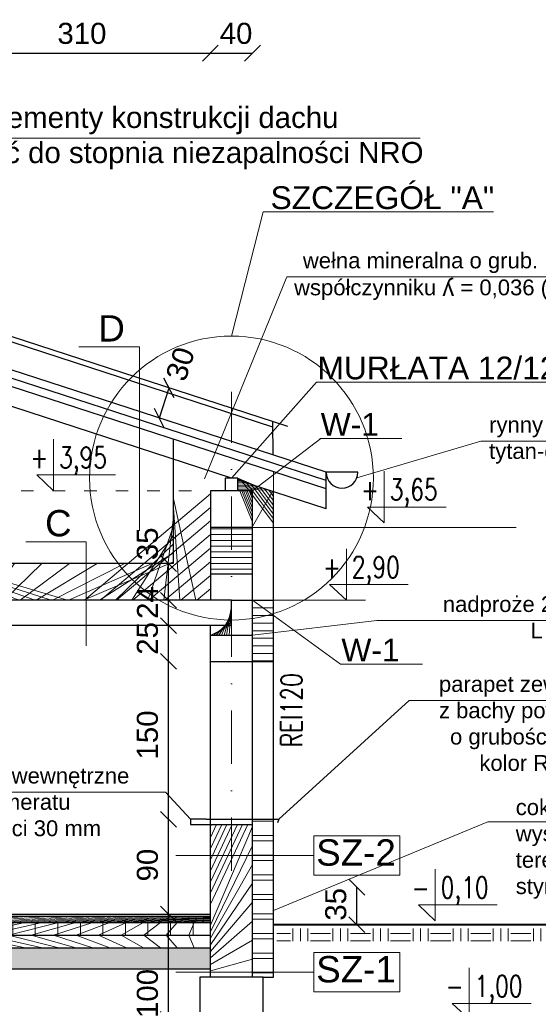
# Model space of a CAD drawing. Header units: millimetres. Extents: x 6197 to 108098, y 4257 to 29730.
# Tile 76 of 148: x 34542 to 35035, y 10993 to 11928. Entities that reach past the tile are written whole.
import ezdxf

# ---------------------------------------------------------------- set-up
doc = ezdxf.new("R2010")
doc.units = ezdxf.units.MM
doc.linetypes.add('ACAD_ISO03W100', pattern=[30, 12, -18])
doc.linetypes.add('DASHDOTX2', pattern=[50.8, 25.4, -12.7, 0, -12.7])
for name, color, linetype, lineweight in [('&_opisy_100', 51, 'Continuous', 20), ('isa_VA361402213E07D_TUsr', 7, 'Continuous', 25), ('isa_VA361402213E07D_TUsr_10A36144A21200DF', 5, 'Continuous', 25)]:
    doc.layers.add(name, color=color, linetype=linetype, lineweight=lineweight)
doc.layers.add('R-TAB', color=1, linetype='Continuous')
doc.styles.add('Romans', font='romans.shx', dxfattribs={"width": 0.75})
doc.styles.get("Standard").update_dxf_attribs({"font": 'arial.ttf'})
doc.dimstyles.new('ISO-25', dxfattribs={"dimtxt": 2.5, "dimasz": 2.5, "dimexe": 1.25, "dimexo": 0.625, "dimtad": 1, "dimtxsty": 'Standard', "dimcen": 2.5, "dimadec": 0, "dimazin": 0, "dimtfac": 1, "dimtmove": 0, "dimatfit": 3, "dimfxl": 1, "dimarcsym": 0})
pattern_1 = [(45, (-1177861116.62511, -935728471.4179041), (-11.22532015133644, 11.22532015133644), []), (135, (-1177861116.62511, -935728471.4179041), (-11.22532015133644, -11.22532015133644), [])]
pattern_2 = [(45, (-1177861116.62511, -935728471.4179041), (-11.22532015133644, 11.22532015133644), [])]

# ---------------------------------------------------------------- blocks, each defined once
blk = doc.blocks.new('_Oblique')
at = {"color": 0, "linetype": 'ByBlock', "lineweight": -2}
blk.add_line((-0.5, -0.5), (0.5, 0.5), dxfattribs=at)
blk = doc.blocks.new('*D1140')
at = {"color": 0, "lineweight": -2, "transparency": 16777216}
blk.add_line((34413.42872950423, 11896.12878770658), (34723.40368267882, 11896.12878770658), dxfattribs=at)
at = {"layer": 'Defpoints', "color": 0, "transparency": 16777216}
for p in [(34723.40368267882, 11896.12878770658), (34413.42872950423, 11658.50079388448), (34723.40368267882, 11480.46662814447)]:
    blk.add_point(p, dxfattribs=at)
at = {"color": 0, "lineweight": -2, "transparency": 16777216, "xscale": 15, "yscale": 15, "zscale": 15, "rotation": 180}
blk.add_blockref('_Oblique', (34413.42872950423, 11896.12878770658), dxfattribs=at)
at = {"color": 0, "lineweight": -2, "transparency": 16777216, "xscale": 15, "yscale": 15, "zscale": 15}
blk.add_blockref('_Oblique', (34723.40368267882, 11896.12878770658), dxfattribs=at)
at = {"color": 0, "lineweight": 20, "transparency": 16777216, "insert": (34601.28415510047, 11914.80258066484), "char_height": 20, "attachment_point": 5}
blk.add_mtext('310', dxfattribs=at)
blk = doc.blocks.new('*D1141')
at = {"color": 0, "lineweight": -2, "transparency": 16777216}
blk.add_line((34723.40368267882, 11896.12878770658), (34763.40368267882, 11896.12878770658), dxfattribs=at)
at = {"layer": 'Defpoints', "color": 0, "transparency": 16777216}
for p in [(34763.40368267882, 11896.12878770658), (34763.40368267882, 11480.46662814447), (34723.40368267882, 11445.46662814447)]:
    blk.add_point(p, dxfattribs=at)
at = {"color": 0, "lineweight": -2, "transparency": 16777216, "xscale": 15, "yscale": 15, "zscale": 15, "rotation": 180}
blk.add_blockref('_Oblique', (34723.40368267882, 11896.12878770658), dxfattribs=at)
at = {"color": 0, "lineweight": -2, "transparency": 16777216, "xscale": 15, "yscale": 15, "zscale": 15}
blk.add_blockref('_Oblique', (34763.40368267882, 11896.12878770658), dxfattribs=at)
at = {"color": 0, "lineweight": 20, "transparency": 16777216, "insert": (34747.76860663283, 11914.80258066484), "char_height": 20, "attachment_point": 5}
blk.add_mtext('40', dxfattribs=at)
blk = doc.blocks.new('*D1156')
at = {"color": 0, "lineweight": -2, "transparency": 16777216}
blk.add_line((35320.82174965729, 10978.28246815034), (35320.82174965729, 11018.28246815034), dxfattribs=at)
at = {"layer": 'Defpoints', "color": 0, "transparency": 16777216}
for p in [(34713.40368267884, 11018.28246815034), (35320.82174965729, 11018.28246815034), (34763.40368267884, 10978.28246815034)]:
    blk.add_point(p, dxfattribs=at)
at = {"color": 0, "lineweight": -2, "transparency": 16777216, "xscale": 15, "yscale": 15, "zscale": 15}
for p, rotation in [((35320.82174965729, 11018.28246815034), 90), ((35320.82174965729, 10978.28246815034), 270)]:
    blk.add_blockref('_Oblique', p, dxfattribs=dict(at, rotation=rotation))
at = {"color": 0, "lineweight": 20, "transparency": 16777216, "insert": (35300.83171889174, 11005.33938319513), "char_height": 20, "attachment_point": 5, "rotation": 90}
blk.add_mtext('40', dxfattribs=at)
blk = doc.blocks.new('*D1157')
at = {"color": 0, "lineweight": -2, "transparency": 16777216}
blk.add_line((35320.8217510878, 11018.28246815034), (35320.8217510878, 11068.28246815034), dxfattribs=at)
at = {"layer": 'Defpoints', "color": 0, "transparency": 16777216}
for p in [(34783.40368267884, 11068.28246815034), (35320.8217510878, 11068.28246815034), (34713.40368267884, 11018.28246815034)]:
    blk.add_point(p, dxfattribs=at)
at = {"color": 0, "lineweight": -2, "transparency": 16777216, "xscale": 15, "yscale": 15, "zscale": 15}
for p, rotation in [((35320.8217510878, 11068.28246815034), 90), ((35320.8217510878, 11018.28246815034), 270)]:
    blk.add_blockref('_Oblique', p, dxfattribs=dict(at, rotation=rotation))
at = {"color": 0, "lineweight": 20, "transparency": 16777216, "insert": (35300.83171889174, 11045.33938319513), "char_height": 20, "attachment_point": 5, "rotation": 90}
blk.add_mtext('50', dxfattribs=at)
blk = doc.blocks.new('*D1158')
at = {"color": 0, "lineweight": -2, "transparency": 16777216}
blk.add_line((35320.82175299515, 11068.28246815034), (35320.82175299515, 11168.28246838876), dxfattribs=at)
at = {"layer": 'Defpoints', "color": 0, "transparency": 16777216}
for p in [(34783.40368267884, 11168.28246838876), (35320.82175299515, 11168.28246838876), (35143.94080302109, 11068.28246815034)]:
    blk.add_point(p, dxfattribs=at)
at = {"color": 0, "lineweight": -2, "transparency": 16777216, "xscale": 15, "yscale": 15, "zscale": 15}
for p, rotation in [((35320.82175299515, 11168.28246838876), 90), ((35320.82175299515, 11068.28246815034), 270)]:
    blk.add_blockref('_Oblique', p, dxfattribs=dict(at, rotation=rotation))
at = {"color": 0, "lineweight": 20, "transparency": 16777216, "insert": (35300.83171889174, 11119.56833429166), "char_height": 20, "attachment_point": 5, "rotation": 90}
blk.add_mtext('100', dxfattribs=at)
blk = doc.blocks.new('*D1159')
at = {"color": 0, "lineweight": -2, "transparency": 16777216}
blk.add_line((35320.82175537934, 11168.28246826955), (35320.82175537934, 11318.28246826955), dxfattribs=at)
at = {"layer": 'Defpoints', "color": 0, "transparency": 16777216}
for p in [(34783.40368267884, 11318.28246826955), (35320.82175537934, 11318.28246826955), (34783.40368267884, 11168.28246826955)]:
    blk.add_point(p, dxfattribs=at)
at = {"color": 0, "lineweight": -2, "transparency": 16777216, "xscale": 15, "yscale": 15, "zscale": 15}
for p, rotation in [((35320.82175537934, 11318.28246826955), 90), ((35320.82175537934, 11168.28246826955), 270)]:
    blk.add_blockref('_Oblique', p, dxfattribs=dict(at, rotation=rotation))
at = {"color": 0, "lineweight": 20, "transparency": 16777216, "insert": (35300.83171889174, 11251.90928239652), "char_height": 20, "attachment_point": 5, "rotation": 90}
blk.add_mtext('150', dxfattribs=at)
blk = doc.blocks.new('*D1160')
at = {"color": 0, "lineweight": -2, "transparency": 16777216}
blk.add_line((35320.82176014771, 11318.28246588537), (35320.82176014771, 11463.22385544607), dxfattribs=at)
at = {"layer": 'Defpoints', "color": 0, "transparency": 16777216}
for p in [(34833.40368291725, 11463.22385544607), (35320.82176014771, 11463.22385544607), (34783.40368506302, 11318.28246588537)]:
    blk.add_point(p, dxfattribs=at)
at = {"color": 0, "lineweight": -2, "transparency": 16777216, "xscale": 15, "yscale": 15, "zscale": 15}
for p, rotation in [((35320.82176014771, 11463.22385544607), 90), ((35320.82176014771, 11318.28246588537), 270)]:
    blk.add_blockref('_Oblique', p, dxfattribs=dict(at, rotation=rotation))
at = {"color": 0, "lineweight": 20, "transparency": 16777216, "insert": (35300.83172127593, 11401.90928001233), "char_height": 20, "attachment_point": 5, "rotation": 90}
blk.add_mtext('138', dxfattribs=at)
blk = doc.blocks.new('*D1161')
at = {"color": 0, "lineweight": -2, "transparency": 16777216}
blk.add_line((35320.82176157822, 11463.22385544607), (35320.82176157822, 11767.60545677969), dxfattribs=at)
at = {"layer": 'Defpoints', "color": 0, "transparency": 16777216}
for p in [(34003.40368267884, 11767.60545677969), (35320.82176157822, 11767.60545677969), (34833.40368291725, 11463.22385544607)]:
    blk.add_point(p, dxfattribs=at)
at = {"color": 0, "lineweight": -2, "transparency": 16777216, "xscale": 15, "yscale": 15, "zscale": 15}
for p, rotation in [((35320.82176157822, 11767.60545677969), 90), ((35320.82176157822, 11463.22385544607), 270)]:
    blk.add_blockref('_Oblique', p, dxfattribs=dict(at, rotation=rotation))
at = {"color": 0, "lineweight": 20, "transparency": 16777216, "insert": (35300.83172127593, 11640.5223247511), "char_height": 20, "attachment_point": 5, "rotation": 90}
blk.add_mtext('304', dxfattribs=at)
blk = doc.blocks.new('*D1176')
at = {"color": 0, "lineweight": -2, "transparency": 16777216}
blk.add_line((34683.62034532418, 11078.28246826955), (34683.62034532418, 11168.28246838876), dxfattribs=at)
at = {"layer": 'Defpoints', "color": 0, "transparency": 16777216}
for p in [(34683.62034532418, 11168.28246838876), (34723.40368267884, 11168.28246838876), (34610.27850982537, 11078.28246826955)]:
    blk.add_point(p, dxfattribs=at)
at = {"color": 0, "lineweight": -2, "transparency": 16777216, "xscale": 15, "yscale": 15, "zscale": 15}
for p, rotation in [((34683.62034532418, 11168.28246838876), 90), ((34683.62034532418, 11078.28246826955), 270)]:
    blk.add_blockref('_Oblique', p, dxfattribs=dict(at, rotation=rotation))
at = {"color": 0, "lineweight": 20, "transparency": 16777216, "insert": (34663.63030073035, 11124.78623874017), "char_height": 20, "attachment_point": 5, "rotation": 90}
blk.add_mtext('90', dxfattribs=at)
blk = doc.blocks.new('*D1177')
at = {"color": 0, "lineweight": -2, "transparency": 16777216}
blk.add_line((34683.6203481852, 10978.28246815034), (34683.6203481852, 11078.28246826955), dxfattribs=at)
at = {"layer": 'Defpoints', "color": 0, "transparency": 16777216}
for p in [(34683.6203481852, 11078.28246826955), (34723.40368267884, 11078.28246826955), (34610.27850982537, 10978.28246815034)]:
    blk.add_point(p, dxfattribs=at)
at = {"color": 0, "lineweight": -2, "transparency": 16777216, "xscale": 15, "yscale": 15, "zscale": 15}
for p, rotation in [((34683.6203481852, 11078.28246826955), 90), ((34683.6203481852, 10978.28246815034), 270)]:
    blk.add_blockref('_Oblique', p, dxfattribs=dict(at, rotation=rotation))
at = {"color": 0, "lineweight": 20, "transparency": 16777216, "insert": (34663.63030073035, 11002.79873723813), "char_height": 20, "attachment_point": 5, "rotation": 90}
blk.add_mtext('100', dxfattribs=at)
blk = doc.blocks.new('*D1178')
at = {"color": 0, "lineweight": -2, "transparency": 16777216}
blk.add_line((34683.62034866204, 11168.28246838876), (34683.62034866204, 11318.28246815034), dxfattribs=at)
at = {"layer": 'Defpoints', "color": 0, "transparency": 16777216}
for p in [(34683.62034866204, 11318.28246815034), (34723.40368244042, 11318.28246815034), (34723.40368291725, 11168.28246838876)]:
    blk.add_point(p, dxfattribs=at)
at = {"color": 0, "lineweight": -2, "transparency": 16777216, "xscale": 15, "yscale": 15, "zscale": 15}
for p, rotation in [((34683.62034866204, 11318.28246815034), 90), ((34683.62034866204, 11168.28246838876), 270)]:
    blk.add_blockref('_Oblique', p, dxfattribs=dict(at, rotation=rotation))
at = {"color": 0, "lineweight": 20, "transparency": 16777216, "insert": (34663.63030073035, 11248.38842994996), "char_height": 20, "attachment_point": 5, "rotation": 90}
blk.add_mtext('150', dxfattribs=at)
blk = doc.blocks.new('*D1179')
at = {"color": 0, "lineweight": -2, "transparency": 16777216}
blk.add_line((34683.62035486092, 11318.28246481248), (34683.62035486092, 11352.33718938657), dxfattribs=at)
at = {"layer": 'Defpoints', "color": 0, "transparency": 16777216}
for p in [(34683.62035486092, 11352.33718938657), (34723.40368577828, 11352.33718938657), (34723.40368625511, 11318.28246481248)]:
    blk.add_point(p, dxfattribs=at)
at = {"color": 0, "lineweight": -2, "transparency": 16777216, "xscale": 15, "yscale": 15, "zscale": 15}
for p, rotation in [((34683.62035486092, 11352.33718938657), 90), ((34683.62035486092, 11318.28246481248), 270)]:
    blk.add_blockref('_Oblique', p, dxfattribs=dict(at, rotation=rotation))
at = {"color": 0, "lineweight": 20, "transparency": 16777216, "insert": (34663.63030406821, 11340.14858205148), "char_height": 20, "attachment_point": 5, "rotation": 90}
blk.add_mtext('25', dxfattribs=at)
blk = doc.blocks.new('*D1180')
at = {"color": 0, "lineweight": -2, "transparency": 16777216}
blk.add_line((34683.62035629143, 11352.33718902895), (34683.62035629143, 11376.33718950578), dxfattribs=at)
at = {"layer": 'Defpoints', "color": 0, "transparency": 16777216}
for p in [(34683.62035629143, 11376.33718950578), (34723.40368387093, 11376.33718950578), (34723.40368434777, 11352.33718902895)]:
    blk.add_point(p, dxfattribs=at)
at = {"color": 0, "lineweight": -2, "transparency": 16777216, "xscale": 15, "yscale": 15, "zscale": 15}
for p, rotation in [((34683.62035629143, 11376.33718950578), 90), ((34683.62035629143, 11352.33718902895), 270)]:
    blk.add_blockref('_Oblique', p, dxfattribs=dict(at, rotation=rotation))
at = {"color": 0, "lineweight": 20, "transparency": 16777216, "insert": (34663.63030216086, 11374.20330626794), "char_height": 20, "attachment_point": 5, "rotation": 90}
blk.add_mtext('24', dxfattribs=at)
blk = doc.blocks.new('*D1181')
at = {"color": 0, "lineweight": -2, "transparency": 16777216}
blk.add_line((34683.6203610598, 11376.33718902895), (34683.6203610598, 11411.33718950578), dxfattribs=at)
at = {"layer": 'Defpoints', "color": 0, "transparency": 16777216}
for p in [(34683.6203610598, 11411.33718950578), (34688.40368267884, 11411.33718950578), (34723.40368625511, 11376.33718902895)]:
    blk.add_point(p, dxfattribs=at)
at = {"color": 0, "lineweight": -2, "transparency": 16777216, "xscale": 15, "yscale": 15, "zscale": 15}
for p, rotation in [((34683.6203610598, 11411.33718950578), 90), ((34683.6203610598, 11376.33718902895), 270)]:
    blk.add_blockref('_Oblique', p, dxfattribs=dict(at, rotation=rotation))
at = {"color": 0, "lineweight": 20, "transparency": 16777216, "insert": (34663.63030406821, 11429.95251304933), "char_height": 20, "attachment_point": 5, "rotation": 90}
blk.add_mtext('35', dxfattribs=at)
blk = doc.blocks.new('*D1189')
at = {"color": 0, "lineweight": -2, "transparency": 16777216}
blk.add_line((35370.82175156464, 10978.28246815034), (35370.82175156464, 11068.28246815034), dxfattribs=at)
at = {"layer": 'Defpoints', "color": 0, "transparency": 16777216}
for p in [(35143.94080302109, 11068.28246815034), (35370.82175156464, 11068.28246815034), (34813.40368267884, 10978.28246815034)]:
    blk.add_point(p, dxfattribs=at)
at = {"color": 0, "lineweight": -2, "transparency": 16777216, "xscale": 15, "yscale": 15, "zscale": 15}
for p, rotation in [((35370.82175156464, 11068.28246815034), 90), ((35370.82175156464, 10978.28246815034), 270)]:
    blk.add_blockref('_Oblique', p, dxfattribs=dict(at, rotation=rotation))
at = {"color": 0, "lineweight": 20, "transparency": 16777216, "insert": (35350.83171889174, 11030.19882578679), "char_height": 20, "attachment_point": 5, "rotation": 90}
blk.add_mtext('90', dxfattribs=at)
blk = doc.blocks.new('*D1190')
at = {"color": 0, "lineweight": -2, "transparency": 16777216}
blk.add_line((35370.82175442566, 11068.28246815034), (35370.82175442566, 11767.60545677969), dxfattribs=at)
at = {"layer": 'Defpoints', "color": 0, "transparency": 16777216}
for p in [(34003.40368267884, 11767.60545677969), (35370.82175442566, 11767.60545677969), (34813.40368267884, 11068.28246815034)]:
    blk.add_point(p, dxfattribs=at)
at = {"color": 0, "lineweight": -2, "transparency": 16777216, "xscale": 15, "yscale": 15, "zscale": 15}
for p, rotation in [((35370.82175442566, 11767.60545677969), 90), ((35370.82175442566, 11068.28246815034), 270)]:
    blk.add_blockref('_Oblique', p, dxfattribs=dict(at, rotation=rotation))
at = {"color": 0, "lineweight": 20, "transparency": 16777216, "insert": (35350.83171889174, 11403.72197432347), "char_height": 20, "attachment_point": 5, "rotation": 90}
blk.add_mtext('692', dxfattribs=at)
blk = doc.blocks.new('*D1193')
at = {"color": 0, "lineweight": -2, "transparency": 16777216}
blk.add_line((34862.62671300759, 11068.28246815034), (34862.62671300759, 11103.78246767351), dxfattribs=at)
at = {"layer": 'Defpoints', "color": 0, "transparency": 16777216}
for p in [(34783.40368267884, 11103.78246767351), (34862.62671300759, 11103.78246767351), (34783.40368267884, 11068.28246815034)]:
    blk.add_point(p, dxfattribs=at)
at = {"color": 0, "lineweight": -2, "transparency": 16777216, "xscale": 15, "yscale": 15, "zscale": 15}
for p, rotation in [((34862.62671300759, 11103.78246767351), 90), ((34862.62671300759, 11068.28246815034), 270)]:
    blk.add_blockref('_Oblique', p, dxfattribs=dict(at, rotation=rotation))
at = {"color": 0, "lineweight": 20, "transparency": 16777216, "insert": (34842.63667985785, 11087.50483829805), "char_height": 20, "attachment_point": 5, "rotation": 90}
blk.add_mtext('35', dxfattribs=at)
blk = doc.blocks.new('*D1205')
at = {"color": 0, "lineweight": -2, "transparency": 16777216}
blk.add_line((34684.00459525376, 11578.00868173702), (34674.73408529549, 11549.47698589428), dxfattribs=at)
at = {"layer": 'Defpoints', "color": 0, "transparency": 16777216}
for p in [(34674.73408529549, 11549.47698589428), (34782.71748206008, 11545.93492050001), (34773.44697210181, 11517.40322465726)]:
    blk.add_point(p, dxfattribs=at)
at = {"color": 0, "lineweight": -2, "transparency": 16777216, "xscale": 15, "yscale": 15, "zscale": 15}
for p, rotation in [((34684.00459525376, 11578.00868173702), 71.9999999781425), ((34674.73408529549, 11549.47698589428), 251.9999999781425)]:
    blk.add_blockref('_Oblique', p, dxfattribs=dict(at, rotation=rotation))
at = {"color": 0, "lineweight": 20, "transparency": 16777216, "insert": (34694.79450079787, 11600.83561200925), "char_height": 20, "attachment_point": 5, "rotation": 71.99999997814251}
blk.add_mtext('30', dxfattribs=at)

msp = doc.modelspace()

# ---------------------------------------------------------------- hatches: boundary and pattern name
at = {"lineweight": 0}
h = msp.add_hatch(dxfattribs=at)
h.set_pattern_fill('ANSI37', color=256, scale=5)
h.set_pattern_definition(pattern_1)
h.paths.add_polyline_path([(34723.40368267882, 11480.46662814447), (34737.40368267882, 11480.46662814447), (34737.40368267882, 11492.46662814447), (34743.40368315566, 11492.46662814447), (34756.43099257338, 11507.16011841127), (34688.40368267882, 11529.26353127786), (34688.40368267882, 11480.46662814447)])
h.paths.add_polyline_path([(34768.45459076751, 11484.32709486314), (34783.40368267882, 11495.75285620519), (34783.40368267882, 11498.39616007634), (34756.43099233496, 11507.16011841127), (34743.40368315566, 11492.46662814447), (34749.40368267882, 11492.46662814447), (34749.40368267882, 11490.51711017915)])
h.paths.add_polyline_path([(34783.40368267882, 11479.46984047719), (34783.40368267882, 11495.75285620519), (34768.45459076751, 11484.32709486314)])
h = msp.add_hatch(dxfattribs=at)
h.set_pattern_fill('ANSI37', color=256, scale=5, style=0)
h.set_pattern_definition([(45, (-1177856064.998304, -935728061.5742054), (-11.22532015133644, 11.22532015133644), []), (135, (-1177856064.998304, -935728061.5742054), (-11.22532015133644, -11.22532015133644), [])])
h.paths.add_polyline_path([(33243.40368291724, 11480.46662814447), (33257.40368267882, 11480.46662814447), (33257.40368267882, 11490.51711017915), (33223.40368267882, 11479.46984047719), (33223.40368267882, 11360.28246815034), (33243.40368291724, 11360.28246815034)])
h.paths.add_polyline_path([(34783.40368267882, 11445.46662814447), (34763.40368267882, 11445.46662814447), (34763.40368267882, 11376.33718950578), (34783.40368267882, 11376.33718950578)])
h.paths.add_polyline_path([(34763.40368267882, 11445.46662814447), (34783.40368267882, 11445.46662814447), (34783.40368267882, 11479.46984047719), (34749.40368267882, 11490.51711017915), (34749.40368267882, 11480.46662814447), (34763.40368267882, 11480.46662814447)])
h.paths.add_polyline_path([(34783.40368267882, 11376.33718950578), (34763.40368267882, 11376.33718950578), (34763.4036824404, 11318.28246826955), (34783.4036824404, 11318.28246826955)])
h = msp.add_hatch(dxfattribs=at)
h.set_pattern_fill('ANSI37', color=256, scale=5)
h.set_pattern_definition(pattern_1)
h.paths.add_polyline_path([(34723.40368267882, 11480.46662814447), (34688.40368267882, 11480.46662814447), (34688.40368267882, 11411.33718950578), (34477.0896360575, 11411.33718950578), (34477.0896360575, 11376.33718950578), (34723.40368267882, 11376.33718950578)])
h.paths.add_polyline_path([(34477.08963534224, 11376.33719141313), (34419.40368220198, 11376.33718759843), (34419.40368339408, 11411.33718759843), (34477.08963677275, 11411.33719141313)])
h = msp.add_hatch(dxfattribs=at)
h.set_pattern_fill('ANSI31', color=256, scale=5)
h.set_pattern_definition(pattern_2)
h.paths.add_polyline_path([(34723.40368267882, 11401.33718938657), (34743.4036824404, 11401.33718938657), (34743.4036824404, 11445.46662814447), (34723.40368267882, 11445.46662814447)])
h.paths.add_polyline_path([(34743.4036824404, 11401.33718938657), (34763.40368267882, 11401.33718950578), (34763.40368267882, 11445.46662814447), (34743.4036824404, 11445.46662814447)])
h = msp.add_hatch(dxfattribs=at)
h.set_pattern_fill('ANSI31', color=256, scale=5)
h.set_pattern_definition(pattern_2)
h.paths.add_polyline_path([(34743.4036824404, 11352.33718950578), (34743.4036824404, 11343.28246815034), (34763.40368267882, 11343.28246815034), (34763.40368267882, 11376.33718950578), (34743.40368267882, 11376.33718950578)])
h.paths.add_polyline_path([(34743.4036824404, 11343.28246815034), (34743.4036824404, 11352.33718950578), (34723.40368291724, 11352.33718950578), (34723.40368291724, 11343.28246815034)])
h = msp.add_hatch(dxfattribs=at)
h.set_pattern_fill('ANSI37', color=256, scale=5)
h.set_pattern_definition(pattern_1)
h.paths.add_polyline_path([(33223.40368267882, 11018.28246815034), (33233.40368267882, 11018.28246815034), (33243.40368291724, 11018.28246815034), (33243.40368291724, 11160.28246803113), (33223.40368267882, 11160.28246815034)])
h.paths.add_polyline_path([(34783.40368267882, 11168.28246826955), (34763.40368267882, 11168.28246826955), (34763.40368267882, 11018.28246815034), (34773.40368267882, 11018.28246815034), (34783.40368267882, 11018.28246803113)])
h = msp.add_hatch(dxfattribs=at)
h.set_pattern_fill('ANSI31', color=256, scale=5)
h.set_pattern_definition(pattern_2)
h.paths.add_polyline_path([(34763.40368267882, 11163.28246826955), (34723.40368291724, 11163.28246826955), (34723.40368291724, 11078.28246815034), (34723.40368291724, 11068.28246815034), (34723.40368291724, 11018.28246815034), (34763.40368267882, 11018.28246815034)])
h = msp.add_hatch(dxfattribs=at)
h.set_pattern_fill('ANSI31', color=256, scale=5)
h.set_pattern_definition(pattern_2)
h.paths.add_polyline_path([(34137.40368291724, 11070.28246826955), (34137.40368291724, 11076.28246803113), (33877.40368267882, 11076.28246803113), (33877.40368267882, 11070.28246815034)])
h.paths.add_polyline_path([(34205.40368267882, 11076.28246803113), (34205.40368267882, 11070.28246826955), (34723.40368291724, 11070.28246815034), (34723.40368291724, 11076.28246815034)])
h = msp.add_hatch(dxfattribs=at)
h.set_pattern_fill('ANSI37', color=256, scale=5)
h.set_pattern_definition(pattern_1)
h.paths.add_polyline_path([(33283.40368267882, 11070.28246815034), (33283.40368267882, 11058.28246815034), (33837.40368267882, 11058.28246815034), (33837.40368267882, 11070.28246815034)])
h.paths.add_polyline_path([(33877.40368267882, 11070.28246815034), (33877.40368267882, 11058.28246815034), (34137.40368291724, 11058.28246826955), (34137.40368291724, 11070.28246826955)])
h.paths.add_polyline_path([(34723.40368291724, 11058.28246815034), (34723.40368291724, 11070.28246815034), (34205.40368267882, 11070.28246826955), (34205.40368267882, 11058.28246815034)])
h = msp.add_hatch(dxfattribs=at)
h.set_pattern_fill('ANSI31', color=256, scale=5)
h.set_pattern_definition(pattern_2)
h.paths.add_polyline_path([(33837.40368267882, 11046.28246815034), (33837.40368267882, 11058.28246815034), (33283.40368267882, 11058.28246815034), (33283.40368267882, 11046.28246815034)])
h.paths.add_polyline_path([(34137.40368291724, 11046.28246791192), (34137.40368291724, 11058.28246826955), (33877.40368267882, 11058.28246815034), (33877.40368267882, 11046.28246803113)])
h.paths.add_polyline_path([(34723.40368291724, 11046.28246815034), (34723.40368291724, 11058.28246815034), (34205.40368267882, 11058.28246815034), (34205.40368267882, 11046.28246815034)])
h = msp.add_hatch(dxfattribs=at)
h.set_pattern_fill('EARTH', color=256, scale=3)
h.set_pattern_definition([(0, (21788.22660109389, 5680.559598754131), (19.05, 19.05), [19.05, -19.05]), (0, (21788.22660109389, 5687.703348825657), (19.05, 19.05), [19.05, -19.05]), (0, (21788.22660109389, 5694.847098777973), (19.05, 19.05), [19.05, -19.05]), (90, (21790.60785099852, 5697.228348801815), (-19.05, 19.05), [19.05, -19.05]), (90, (21797.75160118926, 5697.228348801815), (-19.05, 19.05), [19.05, -19.05]), (90, (21804.89535114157, 5697.228348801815), (-19.05, 19.05), [19.05, -19.05])])
h.paths.add_polyline_path([(34786.48254558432, 11064.48435003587), (35144.02192518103, 11064.48435003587), (35144.02192518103, 11052.39595360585), (34786.48254558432, 11052.39595360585)])
h = msp.add_hatch(dxfattribs=at)
h.set_pattern_fill('DOTS', color=256, scale=5)
h.set_pattern_definition([(0, (-1177861116.62511, -935728471.4179041), (3.96875, 7.9375), [0, -7.9375])])
h.paths.add_polyline_path([(33837.40368267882, 11026.28246815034), (33837.40368267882, 11046.28246815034), (33283.40368267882, 11046.28246815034), (33283.40368267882, 11026.28246815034)])
h.paths.add_polyline_path([(34137.40368291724, 11026.28246803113), (34137.40368291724, 11046.28246791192), (33877.40368267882, 11046.28246803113), (33877.40368267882, 11026.28246803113)])
h.paths.add_polyline_path([(34205.40368267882, 11046.28246815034), (34205.40368267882, 11026.28246815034), (34723.40368291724, 11026.28246815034), (34723.40368291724, 11046.28246815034)])

# ---------------------------------------------------------------- linework, layer by layer
at = {"layer": '&_opisy_100', "color": 0}
for points in [[(34574.40870115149, 11529.46354443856), (34574.40870115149, 11480.46662814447), (34558.34555670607, 11495.49972541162), (34633.21645948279, 11495.49972541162)], [(34574.40870115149, 11529.46354443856), (34574.40870115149, 11480.46662814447), (34558.34555670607, 11495.49972541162), (34633.21645948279, 11495.49972541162)], [(34888.66747471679, 11498.90861315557), (34888.66747471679, 11449.91169686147), (34872.60433027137, 11464.94479412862), (34947.47523304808, 11464.94479412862)], [(34888.66747471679, 11498.90861315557), (34888.66747471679, 11449.91169686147), (34872.60433027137, 11464.94479412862), (34947.47523304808, 11464.94479412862)], [(34852.6467835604, 11425.33410568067), (34852.6467835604, 11376.33718938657), (34836.58363911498, 11391.37028665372), (34911.4545418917, 11391.37028665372)], [(34852.6467835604, 11425.33410568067), (34852.6467835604, 11376.33718938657), (34836.58363911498, 11391.37028665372), (34911.4545418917, 11391.37028665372)], [(34937.12854930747, 11120.86480803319), (34937.12854930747, 11071.86789173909), (34921.06540486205, 11086.90098900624), (34995.93630763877, 11086.90098900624)], [(34969.40460798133, 11027.27938444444), (34969.40460798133, 10978.28246815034), (34953.34146353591, 10993.31556541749), (35028.21236631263, 10993.31556541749)]]:
    msp.add_lwpolyline(points, dxfattribs=at)
at = {"color": 1, "lineweight": 0}
msp.add_line((34364.7419323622, 11815.52405471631), (34922.81301113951, 11815.52405471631), dxfattribs=at)
at = {"lineweight": 30}
for p, q in [((34796.9756695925, 11541.30215449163), (34003.40368267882, 11799.14932353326)), ((34782.76927706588, 11540.91809124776), (34003.40368267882, 11794.14932353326)), ((34833.40368267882, 11497.92210860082), (34003.40368267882, 11767.60545677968)), ((34833.40368267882, 11490.03614229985), (34003.40368267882, 11759.71949000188)), ((34833.40368267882, 11482.15017528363), (34003.40368267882, 11751.83352334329)), ((34743.40368315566, 11492.46662814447), (34419.40368220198, 11597.74061007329)), ((34783.04424425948, 11514.28488225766), (34782.71748206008, 11545.9349205)), ((34688.40368267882, 11411.33718950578), (34688.40368267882, 11529.26353127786)), ((34833.40368291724, 11463.22385544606), (34833.40368267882, 11497.92210895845)), ((34863.40368267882, 11497.92210883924), (34833.40368267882, 11497.92210883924)), ((34737.40368267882, 11492.46662814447), (34737.40368267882, 11480.46662814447)), ((34749.40368267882, 11492.46662814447), (34737.40368267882, 11492.46662814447)), ((34749.40368267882, 11480.46662814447), (34749.40368267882, 11492.46662814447)), ((34833.40368291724, 11463.22385544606), (34749.40368267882, 11490.51711017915)), ((34763.40368267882, 11480.46662814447), (34723.40368267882, 11480.46662814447)), ((34723.40368267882, 11480.46662814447), (34723.40368267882, 11376.33718938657)), ((34763.40368267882, 11376.33718950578), (34763.40368267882, 11480.46662826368)), ((34783.40368267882, 11018.28246803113), (34783.40368267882, 11479.46984047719)), ((34763.40368267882, 11445.46662814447), (34723.40368267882, 11445.46662814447)), ((34688.40368267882, 11411.33718950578), (34175.40368291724, 11411.33718950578)), ((34723.40368267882, 11401.33718938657), (34763.40368267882, 11401.33718950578)), ((34743.40368267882, 11376.33718950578), (34192.90368267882, 11376.33718950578)), ((34743.4036824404, 11352.33718950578), (34743.40368267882, 11376.33718950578)), ((34743.40368267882, 11376.33718950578), (34763.40368267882, 11376.33718950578)), ((34763.40368267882, 11018.28246815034), (34763.40368267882, 11376.33718950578)), ((34743.40368267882, 11352.33718950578), (34192.90368267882, 11352.33718950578)), ((34723.40368291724, 11018.28246815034), (34723.40368291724, 11352.33718950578)), ((34723.40368291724, 11343.28246815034), (34763.40368267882, 11343.28246815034)), ((34723.40368291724, 11318.28246815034), (34783.40368267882, 11318.28246826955)), ((34723.40368291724, 11168.28246815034), (34783.40368267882, 11168.28246826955)), ((34723.40368267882, 11168.28246838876), (34763.4036824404, 11168.28246838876)), ((34205.40368267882, 11078.28246815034), (34723.40368291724, 11078.28246815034)), ((34205.40368267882, 11076.28246803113), (34723.40368291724, 11076.28246815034)), ((34205.40368267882, 11070.28246826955), (34723.40368291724, 11070.28246815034)), ((34205.40368267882, 11058.28246815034), (34723.40368291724, 11058.28246815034)), ((34205.40368267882, 11046.28246815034), (34723.40368291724, 11046.28246815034)), ((34205.40368267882, 11026.28246815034), (34723.40368291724, 11026.28246815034)), ((34773.40368267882, 11018.28246815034), (34713.40368267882, 11018.28246815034)), ((34713.40368267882, 11018.28246815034), (34713.40368267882, 10978.28246815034)), ((34773.40368267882, 10978.28246815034), (34773.40368267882, 11018.28246815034)), ((34773.40368267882, 11018.28246815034), (34783.40368267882, 11018.28246803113))]:
    msp.add_line(p, q, dxfattribs=at)
at = {"lineweight": 0}
for p, q in [((34773.59978243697, 11745.45618779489), (34743.4036824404, 11627.32791979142)), ((34773.59978243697, 11745.45618779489), (34992.41020151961, 11745.49092514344)), ((34565.31401154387, 11616.82714493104), (34357.81401154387, 11684.24798197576)), ((34795.94361516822, 11683.52535493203), (34717.88830968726, 11491.7116879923)), ((35123.20671150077, 11683.52535493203), (34795.94361516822, 11683.52535493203)), ((34598.47666832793, 11617.2196725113), (34655.92501613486, 11617.2196725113)), ((34655.92501613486, 11442.48329276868), (34655.92501613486, 11617.2196725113)), ((34743.40368315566, 11492.46662814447), (34824.24960443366, 11583.65266902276)), ((34824.24960443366, 11583.65266902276), (35105.58603569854, 11583.68740637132)), ((34763.40368267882, 11480.46662814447), (34828.25510427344, 11530.03330917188)), ((34827.32803246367, 11530.03289694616), (34905.45325013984, 11530.06763429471)), ((34980.36519572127, 11527.48121125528), (34862.50576683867, 11492.81023783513)), ((34980.36519572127, 11527.48121125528), (35257.12602803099, 11527.48121125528)), ((34783.40368267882, 11479.46984047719), (34783.40368267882, 11498.39616007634)), ((34763.40368267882, 11445.46662814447), (35013.93126675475, 11445.46662814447)), ((34547.8448550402, 11431.76468272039), (34605.29320284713, 11431.76468272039)), ((34605.29320284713, 11333.20304829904), (34605.29320284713, 11431.76468272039)), ((34688.40368267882, 11411.33718950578), (34688.40368267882, 11411.33718950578)), ((34723.40368267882, 11376.33718950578), (34688.40368267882, 11376.33718950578)), ((34763.40368267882, 11376.33718950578), (34870.93141862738, 11376.33718950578)), ((34846.99542257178, 11315.64271933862), (34763.40368267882, 11376.33718950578)), ((34881.65517517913, 11357.04339678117), (34763.40368267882, 11343.28246815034)), ((35158.41600748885, 11357.04339678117), (34881.65517517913, 11357.04339678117)), ((34846.99542257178, 11315.64271933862), (34925.12064024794, 11315.67745668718)), ((34912.25995823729, 11281.12909943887), (34788.40368267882, 11168.28246838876)), ((35131.42371436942, 11281.12909943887), (34912.25995823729, 11281.12909943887)), ((34439.24979898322, 11194.0980243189), (34680.84167620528, 11194.0980243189)), ((34680.84167620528, 11194.0980243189), (34704.40368267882, 11168.28246826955)), ((34723.40368291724, 11078.28246815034), (34723.40368291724, 11168.28246815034)), ((34821.67048975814, 11133.9472000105), (34690.59166094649, 11133.9472000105)), ((34723.40368291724, 11078.28246815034), (34723.40368291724, 11068.28246815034)), ((34821.67048975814, 11023.03517300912), (34690.59166094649, 11023.03517300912))]:
    msp.add_line(p, q, dxfattribs=at)
at = {"linetype": 'DASHDOTX2', "lineweight": 0, "ltscale": 2}
msp.add_line((34743.4036824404, 11119.20558578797), (34743.4036824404, 11574.48869783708), dxfattribs=at)
at = {"linetype": 'ACAD_ISO03W100', "lineweight": 0}
msp.add_line((33283.40368267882, 11480.46662814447), (34723.40368267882, 11480.46662814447), dxfattribs=at)
at = {"lineweight": 20}
for q in [(34783.40368267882, 11081.55008907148), (35278.79432365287, 11165.83266289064)]:
    msp.add_line((34986.95913502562, 11165.83266289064), q, dxfattribs=at)
at = {"lineweight": 40}
msp.add_line((34783.40368267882, 11068.28246815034), (35143.94080302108, 11068.28246815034), dxfattribs=at)
at = {"lineweight": 0}
msp.add_lwpolyline([(33318.55211111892, 11483.98298413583), (34210.40368291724, 11446.33718950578), (34210.40368291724, 11411.33718950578), (34688.40368267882, 11411.33718950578), (34688.40368267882, 11529.26353127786), (34783.40368267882, 11498.39616007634), (34783.40368267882, 11479.46984047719), (34749.40368267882, 11490.51711017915), (34749.40368267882, 11492.46662814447), (34737.40368267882, 11492.46662814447), (34737.40368267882, 11480.46662814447), (34723.40368267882, 11480.46662814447), (34723.40368267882, 11376.33718938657), (34175.40368291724, 11376.33718950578), (34175.40368291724, 11411.33718950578), (34139.40368267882, 11411.33718938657), (33283.40368267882, 11450.46662814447)], dxfattribs=at)
for points in [[(34903.33135220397, 11152.56474990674), (34821.67048975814, 11152.56474990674), (34821.67048975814, 11115.32965011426), (34903.33135220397, 11115.32965011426)], [(34903.33135220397, 11041.65272290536), (34821.67048975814, 11041.65272290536), (34821.67048975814, 11004.41762311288), (34903.33135220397, 11004.41762311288)]]:
    msp.add_lwpolyline(points, close=True, dxfattribs=at)
msp.add_circle((34743.4036824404, 11492.46662778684), 134.8612919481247, dxfattribs=at)
at = {"lineweight": 30}
msp.add_arc((34848.40368267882, 11497.92210883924), 15, 180, 0, dxfattribs=at)
at = {"layer": 'isa_VA361402213E07D_TUsr', "color": 7, "lineweight": 30}
for p, q in [((34719.40368267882, 11168.28246826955), (34704.40368267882, 11168.28246826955)), ((34704.40368267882, 11168.28246826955), (34704.40368267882, 11163.28246826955)), ((34704.40368267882, 11163.28246826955), (34763.4036824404, 11163.28246826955)), ((34788.40368267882, 11168.28246838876), (34787.17447802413, 11164.96596939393))]:
    msp.add_line(p, q, dxfattribs=at)
at = {"layer": 'isa_VA361402213E07D_TUsr_10A36144A21200DF', "color": 7, "lineweight": 30}
for p, q in [((34719.40368267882, 11168.28246826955), (34763.40368267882, 11168.28246826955)), ((34763.40368267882, 11168.28246826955), (34783.40368267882, 11168.28246838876)), ((34783.40368267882, 11168.28246838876), (34788.40368267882, 11168.28246838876))]:
    msp.add_line(p, q, dxfattribs=at)

# ---------------------------------------------------------------- texts
at = {"layer": '&_opisy_100', "color": 0, "char_height": 20.25, "width": 420.6382812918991, "attachment_point": 1, "rotation": 359.99999780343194, "style": 'Romans'}
for s, insert in [('\\A1;+ 3,95', (34552.22198459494, 11522.15828687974)), ('\\A1;+ 3,65', (34866.48075816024, 11491.60335559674)), ('\\A1;+ 2,90', (34830.46006700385, 11418.02884812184)), ('- 0,10', (34914.94183275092, 11113.55955047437)), ('- 1,00', (34947.21789142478, 11019.97412688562))]:
    msp.add_mtext(s, dxfattribs=dict(at, insert=insert))
at = {"layer": '&_opisy_100', "color": 1, "insert": (34790.34442421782, 11236.75690359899), "char_height": 20.25, "width": 420.6382812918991, "attachment_point": 1, "rotation": 89.99999780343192, "style": 'Romans'}
msp.add_mtext('REI120', dxfattribs=at)
for s, width, insert, char_height, attachment_point in [('\\A1;wełna mineralna o grub. 10 cm o współczynniku {\\H1.08333x;ʎ} = 0,036 (W/mxk)   ', 345.1451191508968, (35115.26708385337, 11706.72112579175), 15, 3), ('D', 68.36028754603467, (34616.89676877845, 11622.19619018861), 25, 7), ('\\A1;rynny %%C150 mm z blachy tytan-cynk o grub. 0.7 mm', 305.4220082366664, (34988.30482336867, 11550.67698211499), 15, 1), ('C', 68.36028754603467, (34566.26495549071, 11436.74120039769), 25, 7), ('\\A1;nadproże 2 I HEA 140 ^JL = 1400 mm', 212.3105866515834, (35150.47637984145, 11380.23916764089), 15, 3), ('\\A1;parapet zewnętrzny ^Jz bachy powlekanej ^Jo grubości 0,7 mm\\Pkolor RAL 7016', 305.4220082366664, (35123.48408672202, 11304.32487029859), 15, 3), ('\\A1;parapety wewnętrzne ^Jz konglomeratu^Jo  grubości 30 mm', 305.4220082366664, (34447.18942663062, 11217.29379517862), 15, 1), ('\\A1;cokół ściany wykonać do wysokości 35 cm ponad teren wraz z ociepleniem ze styroduru XPS o grub. 18 cm', 272.7913100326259, (35013.60602614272, 11187.28754300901), 15, 1), ('SZ-2', 68.36028754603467, (34899.64437958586, 11123.91296346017), 25, 9), ('SZ-1', 68.36028754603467, (34899.64437958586, 11013.00093645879), 25, 9)]:
    msp.add_mtext_dynamic_manual_height_columns(s, width=width, gutter_width=12.5, heights=[0], dxfattribs=dict(insert=insert, char_height=char_height, attachment_point=attachment_point))
at = {"layer": 'R-TAB', "color": 1, "ltscale": 24, "insert": (34374.69107434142, 11845.06598110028), "char_height": 20, "width": 637.7918831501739, "attachment_point": 1}
msp.add_mtext('Wszystkie elementy konstrukcji dachu zabezpieczyć do stopnia niezapalności NRO', dxfattribs=at)
at = {"layer": 'R-TAB', "color": 0, "ltscale": 24, "char_height": 21.6, "width": 490.7206424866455, "attachment_point": 1}
for s, insert in [('\\A1;SZCZEGÓŁ "A"', (34780.58214589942, 11769.63492483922)), ('\\A1;MURŁATA 12/12 cm', (34825.17667624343, 11607.8314060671)), ('W-1', (34828.25510427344, 11554.21163399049)), ('W-1', (34847.92249438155, 11339.82145638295))]:
    msp.add_mtext(s, dxfattribs=dict(at, insert=insert))

# ---------------------------------------------------------------- dimensions: what is measured, and where the dimension line sits
at = {"lineweight": 20}
for base, p1, p2, picture, middle in [((34723.40368267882, 11896.12878770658), (34413.42872950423, 11658.50079388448), (34723.40368267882, 11480.46662814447), '*D1140', (34601.28415510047, 11914.80258066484)), ((34763.40368267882, 11896.12878770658), (34723.40368267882, 11445.46662814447), (34763.40368267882, 11480.46662814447), '*D1141', (34747.76860663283, 11914.80258066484))]:
    dim = msp.add_linear_dim(base=base, p1=p1, p2=p2, dimstyle='ISO-25', override={"dimtxt": 20, "dimasz": 15, "dimdec": 0, "dimblk1": 'Oblique', "dimblk2": 'Oblique', "dimsah": 1, "dimse1": 1, "dimse2": 1, "dimtmove": 2}, dxfattribs=at)
    dim.commit()
    dim.dimension.update_dxf_attribs({"geometry": picture, "text_midpoint": middle, "dimtype": 160})
for base, p1, p2, angle, override, picture, middle, dimtype in [((35320.82176157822, 11767.60545677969), (34833.40368291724, 11463.22385544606), (34003.40368267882, 11767.60545677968), 90, {"dimtxt": 20, "dimasz": 15, "dimdec": 0, "dimblk1": 'Oblique', "dimblk2": 'Oblique', "dimsah": 1, "dimse1": 1, "dimse2": 1, "dimtmove": 2}, '*D1161', (35300.83172127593, 11640.5223247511), 160), ((34674.73408529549, 11549.47698589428), (34782.71748206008, 11545.9349205), (34773.44697210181, 11517.40322465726), 251.99999997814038, {"dimtxt": 20, "dimasz": 15, "dimblk1": 'Oblique', "dimblk2": 'Oblique', "dimsah": 1, "dimse1": 1, "dimse2": 1, "dimtmove": 2}, '*D1205', (34694.79450079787, 11600.83561200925), 161), ((35320.82175537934, 11318.28246826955), (34783.40368267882, 11168.28246826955), (34783.40368267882, 11318.28246826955), 90, {"dimtxt": 20, "dimasz": 15, "dimdec": 0, "dimblk1": 'Oblique', "dimblk2": 'Oblique', "dimsah": 1, "dimse1": 1, "dimse2": 1, "dimtmove": 2}, '*D1159', (35300.83171889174, 11251.90928239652), 160), ((35320.82175299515, 11168.28246838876), (35143.94080302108, 11068.28246815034), (34783.40368267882, 11168.28246838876), 90, {"dimtxt": 20, "dimasz": 15, "dimdec": 0, "dimblk1": 'Oblique', "dimblk2": 'Oblique', "dimsah": 1, "dimse1": 1, "dimse2": 1, "dimtmove": 2}, '*D1158', (35300.83171889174, 11119.56833429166), 160), ((34862.62671300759, 11103.78246767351), (34783.40368267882, 11068.28246815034), (34783.40368267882, 11103.7824676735), 90, {"dimtxt": 20, "dimasz": 15, "dimdec": 0, "dimblk1": 'Oblique', "dimblk2": 'Oblique', "dimsah": 1, "dimse1": 1, "dimse2": 1, "dimtmove": 2}, '*D1193', (34842.63667985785, 11087.50483829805), 160), ((35320.8217510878, 11068.28246815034), (34713.40368267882, 11018.28246815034), (34783.40368267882, 11068.28246815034), 90, {"dimtxt": 20, "dimasz": 15, "dimdec": 0, "dimblk1": 'Oblique', "dimblk2": 'Oblique', "dimsah": 1, "dimse1": 1, "dimse2": 1, "dimtmove": 2}, '*D1157', (35300.83171889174, 11045.33938319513), 160), ((35370.82175156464, 11068.28246815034), (34813.40368267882, 10978.28246815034), (35143.94080302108, 11068.28246815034), 90, {"dimtxt": 20, "dimasz": 15, "dimdec": 0, "dimblk1": 'Oblique', "dimblk2": 'Oblique', "dimsah": 1, "dimse1": 1, "dimse2": 1, "dimtmove": 2}, '*D1189', (35350.83171889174, 11030.19882578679), 160), ((35320.82174965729, 11018.28246815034), (34763.40368267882, 10978.28246815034), (34713.40368267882, 11018.28246815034), 90, {"dimtxt": 20, "dimasz": 15, "dimdec": 0, "dimblk1": 'Oblique', "dimblk2": 'Oblique', "dimsah": 1, "dimse1": 1, "dimse2": 1, "dimtmove": 2}, '*D1156', (35300.83171889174, 11005.33938319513), 160)]:
    dim = msp.add_linear_dim(base=base, p1=p1, p2=p2, angle=angle, dimstyle='ISO-25', override=override, dxfattribs=at)
    dim.commit()
    dim.dimension.update_dxf_attribs({"geometry": picture, "text_midpoint": middle, "dimtype": dimtype})
for base, p1, p2, text, picture, middle in [((35370.82175442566, 11767.60545677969), (34813.40368267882, 11068.28246815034), (34003.40368267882, 11767.60545677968), '692', '*D1190', (35350.83171889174, 11403.72197432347)), ((35320.82176014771, 11463.22385544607), (34783.40368506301, 11318.28246588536), (34833.40368291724, 11463.22385544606), '138', '*D1160', (35300.83172127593, 11401.90928001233)), ((34683.6203610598, 11411.33718950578), (34723.4036862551, 11376.33718902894), (34688.40368267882, 11411.33718950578), '35', '*D1181', (34663.63030406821, 11429.95251304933)), ((34683.62035629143, 11376.33718950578), (34723.40368434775, 11352.33718902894), (34723.40368387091, 11376.33718950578), '24', '*D1180', (34663.63030216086, 11374.20330626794)), ((34683.62035486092, 11352.33718938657), (34723.4036862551, 11318.28246481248), (34723.40368577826, 11352.33718938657), '25', '*D1179', (34663.63030406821, 11340.14858205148)), ((34683.62034866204, 11318.28246815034), (34723.40368291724, 11168.28246838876), (34723.4036824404, 11318.28246815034), '150', '*D1178', (34663.63030073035, 11248.38842994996)), ((34683.62034532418, 11168.28246838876), (34610.27850982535, 11078.28246826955), (34723.40368267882, 11168.28246838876), '90', '*D1176', (34663.63030073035, 11124.78623874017)), ((34683.6203481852, 11078.28246826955), (34610.27850982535, 10978.28246815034), (34723.40368267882, 11078.28246826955), '100', '*D1177', (34663.63030073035, 11002.79873723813))]:
    dim = msp.add_linear_dim(base=base, p1=p1, p2=p2, angle=90, text=text, dimstyle='ISO-25', override={"dimtxt": 20, "dimasz": 15, "dimdec": 0, "dimblk1": 'Oblique', "dimblk2": 'Oblique', "dimsah": 1, "dimse1": 1, "dimse2": 1, "dimtmove": 2}, dxfattribs=at)
    dim.commit()
    dim.dimension.update_dxf_attribs({"geometry": picture, "text_midpoint": middle, "dimtype": 160})

doc.saveas('drawing.dxf')
